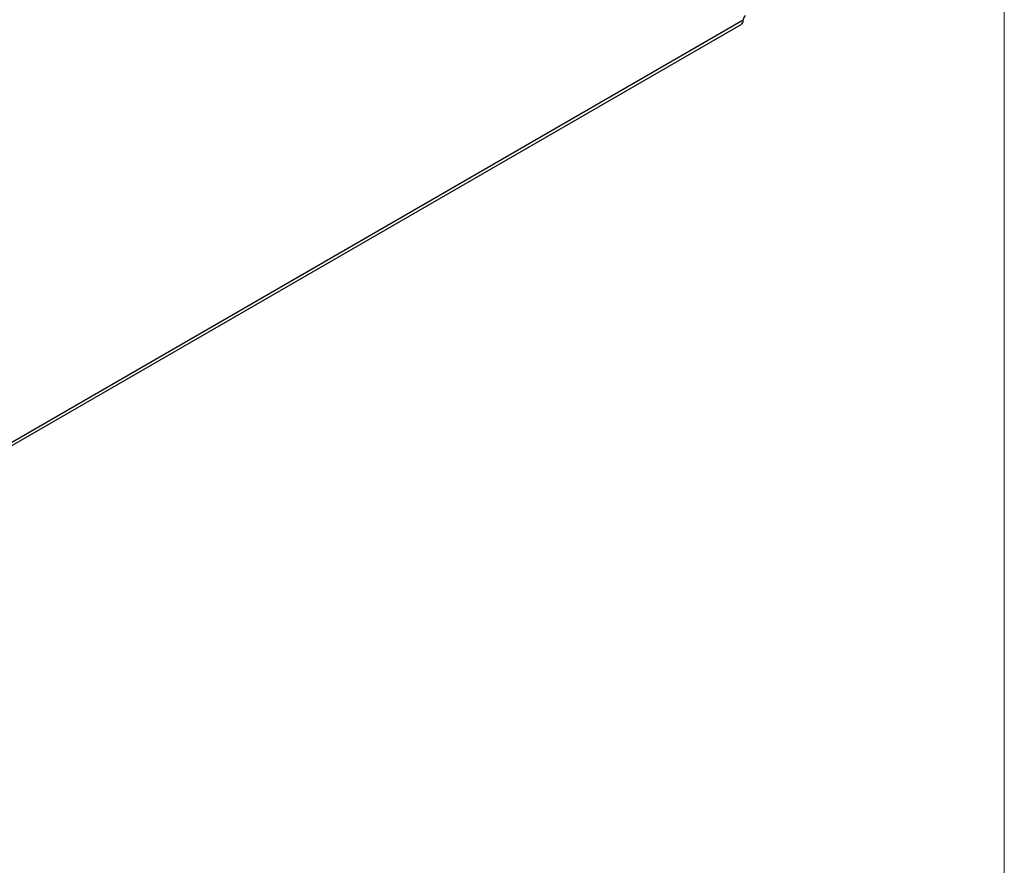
# Paper-space layout 'Sheet1' of a CAD drawing. Header units: millimetres. Extents: x 0 to 420, y 0 to 297.
# Tile 125 of 130: x 353 to 413, y 147 to 199. Entities that reach past the tile are written whole.
import ezdxf

# ---------------------------------------------------------------- set-up
doc = ezdxf.new("R2010")
doc.units = ezdxf.units.MM
doc.layers.add('SLD-0', color=179, linetype='Continuous')

psp = doc.layouts.new('Sheet1')

# ---------------------------------------------------------------- linework, layer by layer
at = {"layer": 'SLD-0', "color": 179, "linetype": 'Continuous', "lineweight": 18}
psp.add_line((413, 290), (413, 7), dxfattribs=at)
at = {"layer": 'SLD-0', "color": 179, "linetype": 'Continuous', "lineweight": 25}
for p, q in [((397.006, 199.033), (397.006, 199.066)), ((332.424, 161.561), (396.89, 198.777)), ((397.006, 199.033), (332.54, 161.818))]:
    psp.add_line(p, q, dxfattribs=at)
for centre, radius, start, end in [((397.313, 199.052), 0.307, 122.60602, 177.39392), ((396.742, 198.998), 0.267, 303.81165, 7.50038)]:
    psp.add_arc(centre, radius, start, end, dxfattribs=at)

doc.saveas('drawing.dxf')
